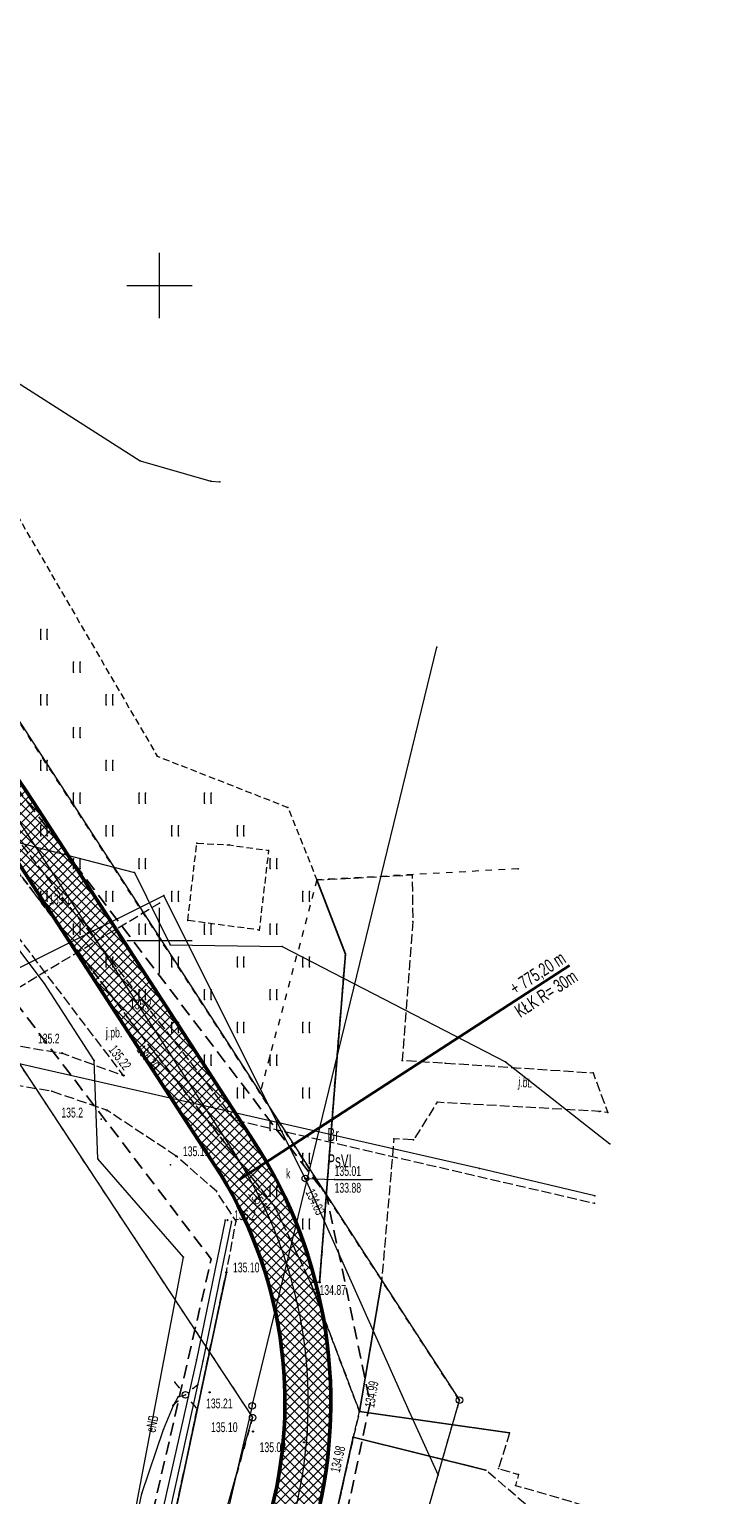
# Model space of a CAD drawing. Extents: x 6456700 to 6518119, y 5963420 to 5980059.
# Tile 111 of 256: x 6512159 to 6512212, y 5964557 to 5964669. Entities that reach past the tile are written whole.
import ezdxf
from ezdxf.enums import TextEntityAlignment as Align

# ---------------------------------------------------------------- set-up
doc = ezdxf.new("R2010")
doc.units = 0
doc.header["$MEASUREMENT"] = 0
for name, pattern in [('L_0_03', [1, 0.5, -0.5]), ('L_0_04', [1.5, 1, -0.5]), ('L_0_52', [1, 0.75, -0.25]), ('L_0_5A', [0.75, 0.5, -0.25])]:
    doc.linetypes.add(name, pattern=pattern)
doc.layers.get('0').update_dxf_attribs({"color": 2, "linetype": 'CONTINUOUS', "lineweight": 5})
for name, color, linetype, lineweight in [('18mm Kreska ciągła', 7, 'CONTINUOUS', 18), ('202_punkt_graniczny', 7, 'CONTINUOUS', 18), ('209_oznaczenie_konturu_klasyfikacyjnego', 96, 'CONTINUOUS', 18), ('210_oznaczenie_konturu_uzytku_gruntowego', 96, 'CONTINUOUS', 18), ('218_kontur_uzytku_gruntowego', 96, 'L_0_03', 18), ('219_dzialka_ewidencyjna', 7, 'CONTINUOUS', 18), ('35mm Ciągła', 7, 'CONTINUOUS', 35), ('50mm Kreska ciągła', 7, 'CONTINUOUS', 50), ('9mm Kreska ciągła', 252, 'CONTINUOUS', 9), ('jezdnia', 7, 'CONTINUOUS', 18), ('jezdnia_Atr17', 7, 'CONTINUOUS', 18), ('kraweznik', 7, 'CONTINUOUS', 18), ('latarnia', 7, 'CONTINUOUS', 18), ('ogrodzenie_trwale', 7, 'CONTINUOUS', 18), ('pikieta_naturalna', 7, 'CONTINUOUS', 18), ('pikieta_naturalna_Atr2', 7, 'CONTINUOUS', 18), ('pikieta_sztuczna', 7, 'CONTINUOUS', 18), ('pikieta_sztuczna_Atr2', 7, 'CONTINUOUS', 18), ('przewod_elektroenergetyczny_podziemny', 7, 'CONTINUOUS', 18), ('przewod_elektroenergetyczny_podziemny_Atr1', 7, 'CONTINUOUS', 18), ('przewod_elektroenergetyczny_sredniego_napiecia', 7, 'CONTINUOUS', 18), ('przewod_kanalizacyjny', 7, 'CONTINUOUS', 18), ('przewod_kanalizacyjny___ob__projektowany', 7, 'CONTINUOUS', 18), ('przewod_wodociagowy', 7, 'CONTINUOUS', 18), ('przewod_wodociagowy___ob__projektowany', 7, 'CONTINUOUS', 18), ('rzedna', 7, 'CONTINUOUS', 18), ('rzedna_Atr2', 7, 'CONTINUOUS', 18), ('rzedna_Atr3', 7, 'CONTINUOUS', 18), ('sciana_oporowa__linia_', 7, 'CONTINUOUS', 18), ('siatka_krzyrzy', 7, 'CONTINUOUS', 18), ('slup_przewodow_napowietrznych', 7, 'CONTINUOUS', 18), ('studnia_kanalizacyjna', 7, 'CONTINUOUS', 18), ('studnia_kanalizacyjna_Atr17', 7, 'CONTINUOUS', 18), ('trawnik', 7, 'CONTINUOUS', 18), ('Zakres', 7, 'CONTINUOUS', 18)]:
    doc.layers.add(name, color=color, linetype=linetype, lineweight=lineweight)
doc.styles.get("Standard").update_dxf_attribs({"font": 'txt', "width": 0.75})
doc.styles.add('Znaczniki', font='GOTHIC.TTF', dxfattribs={"width": 0.7})

# ---------------------------------------------------------------- blocks, each defined once
blk = doc.blocks.new('mdcp_nowa')
at = {"layer": 'pikieta_naturalna', "linetype": 'Continuous', "lineweight": 18, "true_color": 0x000000}
for points in [[(6494891.08, 5981052.74, 1), (6494891.08, 5981052.83, 1)], [(6494897.24, 5981044.71, 1), (6494897.24, 5981044.79, 1)], [(6494892.57, 5981041.37, 1), (6494892.57, 5981041.46, 1)], [(6494895.98, 5981037, 1), (6494895.98, 5981037.09, 1)], [(6494905.19, 5981028.62, 1), (6494905.19, 5981028.71, 1)]]:
    blk.add_hatch(color=18, dxfattribs=at).paths.add_polyline_path(points)
at = {"layer": 'pikieta_sztuczna', "linetype": 'Continuous', "lineweight": 18, "true_color": 0x000000}
for points in [[(6494898.92, 5981042.3, 1), (6494898.92, 5981042.39, 1)], [(6494897.26, 5981039.66, 1), (6494897.26, 5981039.75, 1)], [(6494901.28, 5981033.5, 1), (6494901.28, 5981033.59, 1)], [(6494908.85, 5981029.54, 1), (6494908.85, 5981029.63, 1)], [(6494905.1, 5981024.63, 1), (6494905.1, 5981024.72, 1)], [(6494912.21, 5981023.88, 1), (6494912.21, 5981023.96, 1)], [(6494903.82, 5981015.47, 1), (6494903.82, 5981015.56, 1)], [(6494915.25, 5981014.03, 1), (6494915.25, 5981014.12, 1)], [(6494907.13, 5981012.5, 1), (6494907.13, 5981012.58, 1)], [(6494914.78, 5981012.04, 1), (6494914.78, 5981012.13, 1)], [(6494911.02, 5981011.67, 1), (6494911.02, 5981011.75, 1)]]:
    blk.add_hatch(color=18, dxfattribs=at).paths.add_polyline_path(points)
at = {"layer": 'rzedna', "linetype": 'Continuous', "lineweight": 18, "true_color": 0x000000}
for points in [[(6494911.12, 5981031.8, 1), (6494911.12, 5981031.89, 1)], [(6494912.07, 5981029.62, 1), (6494912.07, 5981029.71, 1)]]:
    blk.add_hatch(color=18, dxfattribs=at).paths.add_polyline_path(points)
for p in [(6494921.14, 5981072.39), (6494927.35, 5981055.48), (6494933.07, 5981039.91), (6494934.19, 5981036.87)]:
    blk.add_point(p)
at = {"layer": '202_punkt_graniczny', "color": 7, "linetype": 'Continuous', "lineweight": 18}
for centre in [(6494922.88, 5981014.92), (6494907.1, 5981013.59)]:
    blk.add_circle(centre, 0.25, dxfattribs=at)
at = {"layer": '202_punkt_graniczny'}
for p in [(6494922.88, 5981014.92), (6494907.1, 5981013.59)]:
    blk.add_point(p, dxfattribs=at)
at = {"layer": '218_kontur_uzytku_gruntowego', "lineweight": 18, "flags": 128}
for points in [[(6494907.66, 5981038.39), (6494884.63, 5981073.89)], [(6494879.16, 5981056.02), (6494907.1, 5981013.59)], [(6494912.01, 5981054.64), (6494907.66, 5981038.39)], [(6494927.35, 5981055.48), (6494912.01, 5981054.64)], [(6494922.88, 5981014.92), (6494907.66, 5981038.39)], [(6494904.26, 5980949.94), (6494922.88, 5981014.92)], [(6494907.1, 5981013.59), (6494894.76, 5980969.89)]]:
    blk.add_lwpolyline(points, dxfattribs=at)
at = {"layer": '218_kontur_uzytku_gruntowego'}
for p in [(6494912.01, 5981054.64), (6494912.01, 5981054.64), (6494907.66, 5981038.39), (6494907.66, 5981038.39), (6494907.66, 5981038.39), (6494907.66, 5981038.39), (6494922.88, 5981014.92), (6494922.88, 5981014.92), (6494922.88, 5981014.92), (6494922.88, 5981014.92), (6494907.1, 5981013.59), (6494907.1, 5981013.59), (6494907.1, 5981013.59), (6494907.1, 5981013.59)]:
    blk.add_point(p, dxfattribs=at)
at = {"layer": '219_dzialka_ewidencyjna', "color": 3, "linetype": 'Continuous', "lineweight": 18, "flags": 128}
for points in [[(6494884.63, 5981073.89), (6494922.88, 5981014.92)], [(6494879.16, 5981056.02), (6494907.1, 5981013.59)], [(6494904.26, 5980949.94), (6494922.88, 5981014.92)], [(6494894.76, 5980969.89), (6494907.1, 5981013.59)]]:
    blk.add_lwpolyline(points, dxfattribs=at)
at = {"layer": '219_dzialka_ewidencyjna', "color": 3}
for p in [(6494922.88, 5981014.92), (6494922.88, 5981014.92), (6494907.1, 5981013.59), (6494907.1, 5981013.59)]:
    blk.add_point(p, dxfattribs=at)
at = {"layer": 'jezdnia', "color": 7, "linetype": 'L_0_52', "lineweight": 18, "flags": 128}
for points in [[(6494901.28, 5981033.55), (6494895.98, 5981037.05), (6494891.79, 5981038.5), (6494887.13, 5981039.27), (6494882.27, 5981039.11), (6494875.49, 5981037.4), (6494866.94, 5981034.2), (6494865.13, 5981033.98), (6494863.73, 5981033.8), (6494859.98, 5981033.33), (6494859.47, 5981035.75), (6494866.03, 5981036.51), (6494874.51, 5981040.25), (6494881.85, 5981042.1), (6494887.33, 5981042.28), (6494892.57, 5981041.41), (6494897.26, 5981039.7), (6494882.58, 5981059.01), (6494884.95, 5981060.87), (6494891.08, 5981052.78), (6494898.92, 5981042.35), (6494908.85, 5981029.59), (6494911.52, 5981023.9), (6494915.25, 5981014.07), (6494914.78, 5981012.09), (6494906.97, 5980976.83), (6494902.68, 5980957.34), (6494894.73, 5980959.02), (6494897.08, 5980960.46), (6494898.72, 5980967.42), (6494893.04, 5980969.39), (6494900.7, 5981004.04), (6494905.1, 5981024.68), (6494905.84, 5981028.59), (6494904.34, 5981030.87)], [(6494912.21, 5981023.92), (6494913.31, 5981038.29), (6494914.18, 5981048.97), (6494912, 5981054.63), (6494912.96, 5981054.68), (6494919.27, 5981055.02), (6494919.32, 5981051.45), (6494918.51, 5981040.86), (6494921.79, 5981040.66), (6494933.07, 5981039.91), (6494934.19, 5981036.87), (6494933.54, 5981036.97), (6494921.17, 5981037.66), (6494919.38, 5981034.79), (6494917.88, 5981034.88), (6494916.93, 5981023.94), (6494915.25, 5981014.07), (6494911.52, 5981023.9)], [(6494910.43, 5980986.04), (6494911.08, 5980985.84), (6494923.86, 5980997.3), (6494928.59, 5981006.39), (6494924.9, 5981009.58), (6494914.78, 5981012.09), (6494915.25, 5981014.07), (6494926.7, 5981012.44), (6494925.86, 5981009.71), (6494927.38, 5981009.24), (6494927.14, 5981008.42), (6494930.47, 5981007.46), (6494934.47, 5981006.27), (6494937.34, 5981005.4), (6494936.18, 5980993.53), (6494928.9, 5980995.86), (6494906.97, 5980976.83)]]:
    blk.add_lwpolyline(points, close=True, dxfattribs=at)
at = {"layer": 'jezdnia'}
for p in [(6494912, 5981054.63), (6494912.96, 5981054.68), (6494919.27, 5981055.02), (6494891.08, 5981052.78), (6494919.32, 5981051.45), (6494914.18, 5981048.97), (6494898.92, 5981042.35), (6494892.57, 5981041.41), (6494918.51, 5981040.86), (6494921.79, 5981040.66), (6494897.26, 5981039.7), (6494891.79, 5981038.5), (6494913.31, 5981038.29), (6494895.98, 5981037.05), (6494921.17, 5981037.66), (6494933.54, 5981036.97), (6494917.88, 5981034.88), (6494919.38, 5981034.79), (6494901.28, 5981033.55), (6494904.34, 5981030.87), (6494908.85, 5981029.59), (6494905.84, 5981028.59), (6494905.1, 5981024.68), (6494911.52, 5981023.9), (6494911.52, 5981023.9), (6494912.21, 5981023.92), (6494916.93, 5981023.94), (6494915.25, 5981014.07), (6494915.25, 5981014.07), (6494915.25, 5981014.07), (6494914.78, 5981012.09), (6494914.78, 5981012.09), (6494926.7, 5981012.44), (6494924.9, 5981009.58), (6494925.86, 5981009.71), (6494927.38, 5981009.24), (6494927.14, 5981008.42)]:
    blk.add_point(p, dxfattribs=at)
at = {"layer": 'kraweznik', "color": 7, "linetype": 'Continuous', "lineweight": 25, "flags": 128}
for points in [[(6494912, 5981054.63), (6494914.18, 5981048.97), (6494913.31, 5981038.29), (6494912.21, 5981023.92), (6494911.52, 5981023.9)], [(6494897.08, 5980960.46), (6494898.72, 5980967.42), (6494893.04, 5980969.39), (6494900.7, 5981004.04), (6494905.1, 5981024.68)], [(6494926.7, 5981012.44), (6494915.25, 5981014.07), (6494916.93, 5981023.94)], [(6494902.53, 5980950.23), (6494902.68, 5980957.34), (6494906.97, 5980976.83), (6494914.78, 5981012.09), (6494924.9, 5981009.58)]]:
    blk.add_lwpolyline(points, dxfattribs=at)
at = {"layer": 'kraweznik'}
for p in [(6494912, 5981054.63), (6494914.18, 5981048.97), (6494913.31, 5981038.29), (6494905.1, 5981024.68), (6494911.52, 5981023.9), (6494912.21, 5981023.92), (6494916.93, 5981023.94), (6494915.25, 5981014.07), (6494914.78, 5981012.09), (6494926.7, 5981012.44), (6494924.9, 5981009.58)]:
    blk.add_point(p, dxfattribs=at)
at = {"layer": 'latarnia', "color": 7, "linetype": 'Continuous', "lineweight": 13, "flags": 128}
for points in [[(6494901.49, 5981015.9), (6494901.17, 5981016.29)], [(6494902.54, 5981015.81), (6494902.93, 5981016.13)], [(6494901.4, 5981014.85), (6494901.01, 5981014.53)], [(6494902.45, 5981014.76), (6494902.77, 5981014.37)]]:
    blk.add_lwpolyline(points, dxfattribs=at)
at = {"layer": 'latarnia', "color": 7, "linetype": 'Continuous', "lineweight": 13}
blk.add_circle((6494901.97, 5981015.33), 0.25, dxfattribs=at)
at = {"layer": 'latarnia'}
for p in [(6494901.17, 5981016.29), (6494901.49, 5981015.9), (6494902.54, 5981015.81), (6494902.93, 5981016.13), (6494901.01, 5981014.53), (6494901.4, 5981014.85), (6494901.97, 5981015.33), (6494902.45, 5981014.76), (6494902.77, 5981014.37)]:
    blk.add_point(p, dxfattribs=at)
at = {"layer": 'ogrodzenie_trwale'}
for p in [(6494895.54, 5981036.38), (6494900.84, 5981032.88), (6494905.19, 5981028.67)]:
    blk.add_point(p, dxfattribs=at)
at = {"layer": 'pikieta_naturalna', "color": 7, "linetype": 'Continuous', "lineweight": 18}
for centre in [(6494891.08, 5981052.78), (6494897.24, 5981044.75), (6494892.57, 5981041.41), (6494895.98, 5981037.05), (6494905.19, 5981028.67)]:
    blk.add_circle(centre, 0.045, dxfattribs=at)
at = {"layer": 'pikieta_naturalna'}
for p in [(6494891.08, 5981052.78), (6494897.24, 5981044.75), (6494892.57, 5981041.41), (6494895.98, 5981037.05), (6494905.19, 5981028.67)]:
    blk.add_point(p, dxfattribs=at)
at = {"layer": 'pikieta_sztuczna', "color": 7, "linetype": 'Continuous', "lineweight": 18}
for centre in [(6494898.92, 5981042.35), (6494897.26, 5981039.7), (6494901.28, 5981033.55), (6494908.85, 5981029.59), (6494905.1, 5981024.68), (6494912.21, 5981023.92), (6494903.82, 5981015.52), (6494915.25, 5981014.07), (6494907.13, 5981012.54), (6494914.78, 5981012.09), (6494911.02, 5981011.71)]:
    blk.add_circle(centre, 0.045, dxfattribs=at)
at = {"layer": 'pikieta_sztuczna'}
for p in [(6494898.92, 5981042.35), (6494897.26, 5981039.7), (6494901.28, 5981033.55), (6494908.85, 5981029.59), (6494905.1, 5981024.68), (6494912.21, 5981023.92), (6494903.82, 5981015.52), (6494915.25, 5981014.07), (6494907.13, 5981012.54), (6494914.78, 5981012.09), (6494911.02, 5981011.71)]:
    blk.add_point(p, dxfattribs=at)
at = {"layer": 'przewod_elektroenergetyczny_podziemny', "color": 1, "linetype": 'Continuous', "lineweight": 18, "flags": 128}
for points in [[(6494811.95, 5981118.62), (6494825.09, 5981110.58), (6494834.24, 5981105.74), (6494835.51, 5981105.99), (6494836.62, 5981107.4), (6494847.04, 5981103.36), (6494856.09, 5981095.08), (6494860.84, 5981097.38), (6494874.59, 5981097.41), (6494881.52, 5981096.9), (6494884.5, 5981095.58), (6494898.51, 5981086.63), (6494903.91, 5981085.06), (6494904.59, 5981085.03)], [(6494891.23, 5981046.73), (6494871.11, 5981073.38)], [(6494879.38, 5981060.03), (6494898.09, 5981055.2), (6494900.81, 5981049.67), (6494909.36, 5981049.54), (6494926.4, 5981040.74), (6494934.34, 5981034.5)], [(6494892.56, 5980976.89), (6494901.84, 5981025.85), (6494895.3, 5981033.34), (6494895.01, 5981040.85), (6494891.23, 5981046.73)], [(6494891.38, 5980970.44), (6494892.73, 5980973.81), (6494893.39, 5980977.37), (6494894.17, 5980981.06), (6494894.29, 5980983.73), (6494895.24, 5980987.47), (6494896.29, 5980993.06), (6494897.87, 5980998.2), (6494897.71, 5981002.15), (6494898.05, 5981004.89), (6494898.65, 5981007.79), (6494900.31, 5981012.68), (6494901.06, 5981014.51), (6494901.41, 5981015.18), (6494901.97, 5981015.33)]]:
    blk.add_lwpolyline(points, dxfattribs=at)
at = {"layer": 'przewod_elektroenergetyczny_podziemny'}
for p in [(6494898.51, 5981086.63), (6494903.91, 5981085.06), (6494904.59, 5981085.03), (6494898.09, 5981055.2), (6494900.81, 5981049.67), (6494909.36, 5981049.54), (6494891.23, 5981046.73), (6494891.23, 5981046.73), (6494895.01, 5981040.85), (6494926.4, 5981040.74), (6494934.34, 5981034.5), (6494895.3, 5981033.34), (6494901.84, 5981025.85), (6494901.06, 5981014.51), (6494901.41, 5981015.18), (6494901.97, 5981015.33), (6494900.31, 5981012.68), (6494898.65, 5981007.79)]:
    blk.add_point(p, dxfattribs=at)
at = {"layer": 'przewod_elektroenergetyczny_sredniego_napiecia', "color": 1, "linetype": 'Continuous', "lineweight": 18, "flags": 128}
for points in [[(6494907.06, 5981014.49), (6494921.14, 5981072.39)], [(6494907.06, 5981014.49), (6494890.22, 5980941.65)]]:
    blk.add_lwpolyline(points, dxfattribs=at)
at = {"layer": 'przewod_elektroenergetyczny_sredniego_napiecia', "color": 1}
blk.add_point((6494907.06, 5981014.49), dxfattribs=at)
blk.add_point((6494907.06, 5981014.49), dxfattribs=at)
at = {"layer": 'przewod_elektroenergetyczny_sredniego_napiecia'}
blk.add_point((6494907.06, 5981014.49), dxfattribs=at)
blk.add_point((6494907.06, 5981014.49), dxfattribs=at)
at = {"layer": 'przewod_kanalizacyjny', "color": 34, "linetype": 'Continuous', "lineweight": 18, "flags": 128}
for points in [[(6494865.47, 5981036.03), (6494865.96, 5981036.28), (6494900.33, 5981053.44)], [(6494911.12, 5981031.85), (6494900.33, 5981053.44)], [(6494911.12, 5981031.85), (6494912.07, 5981029.67), (6494919.04, 5981014.06), (6494921.25, 5981009.21)]]:
    blk.add_lwpolyline(points, dxfattribs=at)
at = {"layer": 'przewod_kanalizacyjny'}
for p in [(6494900.33, 5981053.44), (6494900.33, 5981053.44), (6494911.12, 5981031.85), (6494911.12, 5981031.85), (6494912.07, 5981029.67), (6494919.04, 5981014.06), (6494921.25, 5981009.21)]:
    blk.add_point(p, dxfattribs=at)
at = {"layer": 'przewod_kanalizacyjny___ob__projektowany', "color": 34, "linetype": 'L_0_52', "lineweight": 18, "flags": 128}
blk.add_lwpolyline([(6494884.84, 5981043.78), (6494900, 5981052.87)], dxfattribs=at)
at = {"layer": 'przewod_kanalizacyjny___ob__projektowany'}
blk.add_point((6494900, 5981052.87), dxfattribs=at)
at = {"layer": 'przewod_wodociagowy', "color": 5, "linetype": 'Continuous', "lineweight": 18, "flags": 128}
blk.add_lwpolyline([(6494933.2, 5981030.51), (6494924.4, 5981032.61), (6494865.35, 5981046.04)], dxfattribs=at)
at = {"layer": 'przewod_wodociagowy'}
for p in [(6494924.4, 5981032.61), (6494933.2, 5981030.51)]:
    blk.add_point(p, dxfattribs=at)
at = {"layer": 'przewod_wodociagowy___ob__projektowany', "color": 5, "linetype": 'L_0_52', "lineweight": 18, "flags": 128}
for points in [[(6494887.65, 5981059.66), (6494905.76, 5981036.31)], [(6494905.76, 5981036.31), (6494933.17, 5981029.96)]]:
    blk.add_lwpolyline(points, dxfattribs=at)
at = {"layer": 'przewod_wodociagowy___ob__projektowany'}
for p in [(6494905.76, 5981036.31), (6494905.76, 5981036.31), (6494933.17, 5981029.96)]:
    blk.add_point(p, dxfattribs=at)
at = {"layer": 'rzedna', "color": 7, "linetype": 'Continuous', "lineweight": 18}
for centre in [(6494911.12, 5981031.85), (6494912.07, 5981029.67)]:
    blk.add_circle(centre, 0.045, dxfattribs=at)
at = {"layer": 'rzedna'}
for p in [(6494911.12, 5981031.85), (6494911.12, 5981031.85), (6494912.07, 5981029.67)]:
    blk.add_point(p, dxfattribs=at)
at = {"layer": 'rzedna_Atr2', "color": 7, "linetype": 'Continuous', "lineweight": 18, "flags": 128}
blk.add_lwpolyline([(6494911.12, 5981031.85), (6494913.35, 5981031.78), (6494916.2, 5981031.78)], dxfattribs=at)
at = {"layer": 'rzedna_Atr2'}
for p in [(6494911.12, 5981031.85), (6494911.12, 5981031.85), (6494913.35, 5981031.78), (6494913.35, 5981031.78), (6494916.2, 5981031.78), (6494916.2, 5981031.78)]:
    blk.add_point(p, dxfattribs=at)
at = {"layer": 'sciana_oporowa__linia_', "color": 7, "linetype": 'Continuous', "lineweight": 18, "flags": 128}
for points in [[(6494905.49, 5981028.57), (6494903.29, 5981017.9), (6494892.41, 5980968.58), (6494891.18, 5980968.89)], [(6494905.01, 5981028.67), (6494902.81, 5981018), (6494891.87, 5980969.38), (6494891.26, 5980969.39)]]:
    blk.add_lwpolyline(points, dxfattribs=at)
at = {"layer": 'sciana_oporowa__linia_'}
for p in [(6494905.01, 5981028.67), (6494905.49, 5981028.57), (6494902.81, 5981018), (6494903.29, 5981017.9)]:
    blk.add_point(p, dxfattribs=at)
at = {"layer": 'siatka_krzyrzy', "linetype": 'Continuous', "lineweight": 18, "flags": 128}
for points in [[(6494900, 5981097.5), (6494900, 5981102.5)], [(6494897.5, 5981100), (6494902.5, 5981100)], [(6494900, 5981047.5), (6494900, 5981052.5)], [(6494897.5, 5981050), (6494902.5, 5981050)]]:
    blk.add_lwpolyline(points, dxfattribs=at)
at = {"layer": 'slup_przewodow_napowietrznych', "color": 7, "linetype": 'Continuous', "lineweight": 13}
blk.add_circle((6494907.06, 5981014.49), 0.25, dxfattribs=at)
at = {"layer": 'slup_przewodow_napowietrznych'}
blk.add_point((6494907.06, 5981014.49), dxfattribs=at)
at = {"layer": 'studnia_kanalizacyjna', "color": 34, "linetype": 'Continuous', "lineweight": 13}
blk.add_circle((6494911.12, 5981031.85), 0.25, dxfattribs=at)
at = {"layer": 'studnia_kanalizacyjna'}
blk.add_point((6494911.12, 5981031.85), dxfattribs=at)
at = {"layer": 'trawnik', "color": 7, "linetype": 'L_0_5A', "lineweight": 18, "flags": 128}
for points in [[(6494885.37, 5981088.97), (6494899.82, 5981064.08), (6494909.79, 5981060.17), (6494912, 5981054.63), (6494914.18, 5981048.97), (6494913.31, 5981038.29), (6494912.21, 5981023.92), (6494911.52, 5981023.9), (6494908.85, 5981029.59), (6494898.92, 5981042.35), (6494891.08, 5981052.78), (6494884.95, 5981060.87), (6494875.24, 5981075.18), (6494866.84, 5981081.96)], [(6494902.16, 5981051.54), (6494902.84, 5981057.45), (6494905.3, 5981057.3), (6494908.32, 5981056.89), (6494907.88, 5981053.2), (6494907.6, 5981050.81)]]:
    blk.add_lwpolyline(points, close=True, dxfattribs=at)
at = {"layer": 'trawnik', "color": 7, "linetype": 'Continuous', "lineweight": 13, "flags": 128}
for points in [[(6494890.94, 5981073), (6494890.94, 5981073.75)], [(6494891.44, 5981073), (6494891.44, 5981073.75)], [(6494893.44, 5981070.5), (6494893.44, 5981071.25)], [(6494893.94, 5981070.5), (6494893.94, 5981071.25)], [(6494890.94, 5981068), (6494890.94, 5981068.75)], [(6494891.44, 5981068), (6494891.44, 5981068.75)], [(6494895.94, 5981068), (6494895.94, 5981068.75)], [(6494896.44, 5981068), (6494896.44, 5981068.75)], [(6494893.44, 5981065.5), (6494893.44, 5981066.25)], [(6494893.94, 5981065.5), (6494893.94, 5981066.25)], [(6494890.94, 5981063), (6494890.94, 5981063.75)], [(6494891.44, 5981063), (6494891.44, 5981063.75)], [(6494895.94, 5981063), (6494895.94, 5981063.75)], [(6494896.44, 5981063), (6494896.44, 5981063.75)], [(6494893.44, 5981060.5), (6494893.44, 5981061.25)], [(6494893.94, 5981060.5), (6494893.94, 5981061.25)], [(6494898.44, 5981060.5), (6494898.44, 5981061.25)], [(6494898.94, 5981060.5), (6494898.94, 5981061.25)], [(6494903.44, 5981060.5), (6494903.44, 5981061.25)], [(6494903.94, 5981060.5), (6494903.94, 5981061.25)], [(6494890.94, 5981058), (6494890.94, 5981058.75)], [(6494891.44, 5981058), (6494891.44, 5981058.75)], [(6494895.94, 5981058), (6494895.94, 5981058.75)], [(6494896.44, 5981058), (6494896.44, 5981058.75)], [(6494900.94, 5981058), (6494900.94, 5981058.75)], [(6494901.44, 5981058), (6494901.44, 5981058.75)], [(6494905.94, 5981058), (6494905.94, 5981058.75)], [(6494906.44, 5981058), (6494906.44, 5981058.75)], [(6494893.44, 5981055.5), (6494893.44, 5981056.25)], [(6494893.94, 5981055.5), (6494893.94, 5981056.25)], [(6494898.44, 5981055.5), (6494898.44, 5981056.25)], [(6494898.94, 5981055.5), (6494898.94, 5981056.25)], [(6494908.44, 5981055.5), (6494908.44, 5981056.25)], [(6494908.94, 5981055.5), (6494908.94, 5981056.25)], [(6494890.94, 5981053), (6494890.94, 5981053.75)], [(6494891.44, 5981053), (6494891.44, 5981053.75)], [(6494895.94, 5981053), (6494895.94, 5981053.75)], [(6494896.44, 5981053), (6494896.44, 5981053.75)], [(6494900.94, 5981053), (6494900.94, 5981053.75)], [(6494901.44, 5981053), (6494901.44, 5981053.75)], [(6494910.94, 5981053), (6494910.94, 5981053.75)], [(6494911.44, 5981053), (6494911.44, 5981053.75)], [(6494893.44, 5981050.5), (6494893.44, 5981051.25)], [(6494893.94, 5981050.5), (6494893.94, 5981051.25)], [(6494898.44, 5981050.5), (6494898.44, 5981051.25)], [(6494898.94, 5981050.5), (6494898.94, 5981051.25)], [(6494903.44, 5981050.5), (6494903.44, 5981051.25)], [(6494903.94, 5981050.5), (6494903.94, 5981051.25)], [(6494908.44, 5981050.5), (6494908.44, 5981051.25)], [(6494908.94, 5981050.5), (6494908.94, 5981051.25)], [(6494895.94, 5981048), (6494895.94, 5981048.75)], [(6494896.44, 5981048), (6494896.44, 5981048.75)], [(6494900.94, 5981048), (6494900.94, 5981048.75)], [(6494901.44, 5981048), (6494901.44, 5981048.75)], [(6494905.94, 5981048), (6494905.94, 5981048.75)], [(6494906.44, 5981048), (6494906.44, 5981048.75)], [(6494910.94, 5981048), (6494910.94, 5981048.75)], [(6494911.44, 5981048), (6494911.44, 5981048.75)], [(6494898.44, 5981045.5), (6494898.44, 5981046.25)], [(6494898.94, 5981045.5), (6494898.94, 5981046.25)], [(6494903.44, 5981045.5), (6494903.44, 5981046.25)], [(6494903.94, 5981045.5), (6494903.94, 5981046.25)], [(6494908.44, 5981045.5), (6494908.44, 5981046.25)], [(6494908.94, 5981045.5), (6494908.94, 5981046.25)], [(6494900.94, 5981043), (6494900.94, 5981043.75)], [(6494901.44, 5981043), (6494901.44, 5981043.75)], [(6494905.94, 5981043), (6494905.94, 5981043.75)], [(6494906.44, 5981043), (6494906.44, 5981043.75)], [(6494910.94, 5981043), (6494910.94, 5981043.75)], [(6494911.44, 5981043), (6494911.44, 5981043.75)], [(6494903.44, 5981040.5), (6494903.44, 5981041.25)], [(6494903.94, 5981040.5), (6494903.94, 5981041.25)], [(6494908.44, 5981040.5), (6494908.44, 5981041.25)], [(6494908.94, 5981040.5), (6494908.94, 5981041.25)], [(6494905.94, 5981038), (6494905.94, 5981038.75)], [(6494906.44, 5981038), (6494906.44, 5981038.75)], [(6494910.94, 5981038), (6494910.94, 5981038.75)], [(6494911.44, 5981038), (6494911.44, 5981038.75)], [(6494908.44, 5981035.5), (6494908.44, 5981036.25)], [(6494908.94, 5981035.5), (6494908.94, 5981036.25)], [(6494910.94, 5981033), (6494910.94, 5981033.75)], [(6494911.44, 5981033), (6494911.44, 5981033.75)], [(6494908.44, 5981030.5), (6494908.44, 5981031.25)], [(6494908.94, 5981030.5), (6494908.94, 5981031.25)], [(6494910.94, 5981028), (6494910.94, 5981028.75)], [(6494911.44, 5981028), (6494911.44, 5981028.75)]]:
    blk.add_lwpolyline(points, dxfattribs=at)
at = {"layer": 'trawnik'}
for p in [(6494890.94, 5981073.75), (6494891.44, 5981073.75), (6494890.94, 5981073), (6494891.44, 5981073), (6494893.44, 5981071.25), (6494893.44, 5981070.5), (6494893.94, 5981071.25), (6494893.94, 5981070.5), (6494890.94, 5981068.75), (6494890.94, 5981068), (6494891.44, 5981068.75), (6494891.44, 5981068), (6494895.94, 5981068.75), (6494895.94, 5981068), (6494896.44, 5981068.75), (6494896.44, 5981068), (6494893.44, 5981066.25), (6494893.94, 5981066.25), (6494893.44, 5981065.5), (6494893.94, 5981065.5), (6494890.94, 5981063.75), (6494891.44, 5981063.75), (6494895.94, 5981063.75), (6494896.44, 5981063.75), (6494899.82, 5981064.08), (6494890.94, 5981063), (6494891.44, 5981063), (6494895.94, 5981063), (6494896.44, 5981063), (6494893.44, 5981061.25), (6494893.94, 5981061.25), (6494898.44, 5981061.25), (6494898.94, 5981061.25), (6494903.44, 5981061.25), (6494903.94, 5981061.25), (6494893.44, 5981060.5), (6494893.94, 5981060.5), (6494898.44, 5981060.5), (6494898.94, 5981060.5), (6494903.44, 5981060.5), (6494903.94, 5981060.5), (6494909.79, 5981060.17), (6494890.94, 5981058.75), (6494890.94, 5981058), (6494891.44, 5981058.75), (6494891.44, 5981058), (6494895.94, 5981058.75), (6494895.94, 5981058), (6494896.44, 5981058.75), (6494896.44, 5981058), (6494900.94, 5981058.75), (6494900.94, 5981058), (6494901.44, 5981058.75), (6494901.44, 5981058), (6494905.94, 5981058.75), (6494905.94, 5981058), (6494906.44, 5981058.75), (6494906.44, 5981058), (6494902.84, 5981057.45), (6494905.3, 5981057.3), (6494908.32, 5981056.89), (6494893.44, 5981056.25), (6494893.94, 5981056.25), (6494898.44, 5981056.25), (6494898.94, 5981056.25), (6494908.44, 5981056.25), (6494908.94, 5981056.25), (6494893.44, 5981055.5), (6494893.94, 5981055.5), (6494898.44, 5981055.5), (6494898.94, 5981055.5), (6494908.44, 5981055.5), (6494908.94, 5981055.5), (6494912, 5981054.63), (6494890.94, 5981053.75), (6494891.44, 5981053.75), (6494895.94, 5981053.75), (6494896.44, 5981053.75), (6494900.94, 5981053.75), (6494901.44, 5981053.75), (6494910.94, 5981053.75), (6494911.44, 5981053.75), (6494890.94, 5981053), (6494891.08, 5981052.78), (6494891.44, 5981053), (6494895.94, 5981053), (6494896.44, 5981053), (6494900.94, 5981053), (6494901.44, 5981053), (6494907.88, 5981053.2), (6494910.94, 5981053), (6494911.44, 5981053), (6494893.44, 5981051.25), (6494893.94, 5981051.25), (6494898.44, 5981051.25), (6494898.94, 5981051.25), (6494902.16, 5981051.54), (6494903.44, 5981051.25), (6494903.94, 5981051.25), (6494908.44, 5981051.25), (6494908.94, 5981051.25), (6494893.44, 5981050.5), (6494893.94, 5981050.5), (6494898.44, 5981050.5), (6494898.94, 5981050.5), (6494903.44, 5981050.5), (6494903.94, 5981050.5), (6494907.6, 5981050.81), (6494908.44, 5981050.5), (6494908.94, 5981050.5), (6494914.18, 5981048.97), (6494895.94, 5981048.75), (6494895.94, 5981048), (6494896.44, 5981048.75), (6494896.44, 5981048), (6494900.94, 5981048.75), (6494900.94, 5981048), (6494901.44, 5981048.75), (6494901.44, 5981048), (6494905.94, 5981048.75), (6494905.94, 5981048), (6494906.44, 5981048.75), (6494906.44, 5981048), (6494910.94, 5981048.75), (6494910.94, 5981048), (6494911.44, 5981048.75), (6494911.44, 5981048), (6494898.44, 5981046.25), (6494898.94, 5981046.25), (6494903.44, 5981046.25), (6494903.94, 5981046.25), (6494908.44, 5981046.25), (6494908.94, 5981046.25), (6494898.44, 5981045.5), (6494898.94, 5981045.5), (6494903.44, 5981045.5), (6494903.94, 5981045.5), (6494908.44, 5981045.5), (6494908.94, 5981045.5), (6494900.94, 5981043.75), (6494901.44, 5981043.75), (6494905.94, 5981043.75), (6494906.44, 5981043.75), (6494910.94, 5981043.75), (6494911.44, 5981043.75), (6494898.92, 5981042.35), (6494900.94, 5981043), (6494901.44, 5981043), (6494905.94, 5981043), (6494906.44, 5981043), (6494910.94, 5981043), (6494911.44, 5981043), (6494903.44, 5981041.25), (6494903.94, 5981041.25), (6494908.44, 5981041.25), (6494908.94, 5981041.25), (6494903.44, 5981040.5), (6494903.94, 5981040.5), (6494908.44, 5981040.5), (6494908.94, 5981040.5), (6494905.94, 5981038.75), (6494905.94, 5981038), (6494906.44, 5981038.75), (6494906.44, 5981038), (6494910.94, 5981038.75), (6494910.94, 5981038), (6494911.44, 5981038.75), (6494911.44, 5981038), (6494913.31, 5981038.29), (6494908.44, 5981036.25), (6494908.44, 5981035.5), (6494908.94, 5981036.25), (6494908.94, 5981035.5), (6494910.94, 5981033.75), (6494911.44, 5981033.75), (6494910.94, 5981033), (6494911.44, 5981033), (6494908.44, 5981031.25), (6494908.94, 5981031.25), (6494908.44, 5981030.5), (6494908.94, 5981030.5), (6494908.85, 5981029.59), (6494910.94, 5981028.75), (6494910.94, 5981028), (6494911.44, 5981028.75), (6494911.44, 5981028), (6494911.52, 5981023.9), (6494912.21, 5981023.92)]:
    blk.add_point(p, dxfattribs=at)
at = {"layer": 'Zakres', "linetype": 'L_0_04', "lineweight": 25, "flags": 128}
blk.add_lwpolyline([(6495113.77, 5985050.22), (6495121.12, 5984877.07), (6495125.76, 5984757.87), (6495129.89, 5984649.81), (6495141.08, 5984611.3), (6495145.77, 5984544.53), (6495147.36, 5984487.27), (6495157.22, 5984392.07), (6495162.95, 5984387.45), (6495180.24, 5984384.16), (6495229.5, 5984386.61), (6495251.65, 5984373.41), (6495258.77, 5984357.12), (6495255.44, 5984330.44), (6495250.77, 5984304.39), (6495252.21, 5984282.78), (6495255.46, 5984256.45), (6495254.94, 5984238.25), (6495266.4, 5984211), (6495277.24, 5984182.33), (6495294.2, 5984133.19), (6495300.94, 5984095.37), (6495313.24, 5984037.69), (6495317.44, 5983978.18), (6495300.35, 5983922.18), (6495282.35, 5983883.38), (6495266.21, 5983862.23), (6495242.03, 5983839.67), (6495211.11, 5983816.86), (6495158.26, 5983772.66), (6495130.6, 5983651.16), (6495116.31, 5983543.43), (6495129.51, 5983346.73), (6495134.58, 5983264.71), (6495139.64, 5983186.97), (6495193.25, 5983077.94), (6495199.2, 5983041.97), (6495206.23, 5983026), (6495208.96, 5983004.88), (6495202.27, 5982979.48), (6495202.42, 5982950.13), (6495209.35, 5982897.38), (6495215.97, 5982850.34), (6495228.6, 5982809.97), (6495226.85, 5982778.82), (6495225.04, 5982750.56), (6495220.26, 5982723.37), (6495226.54, 5982679.97), (6495206.06, 5982669.48), (6495192.68, 5982657.71), (6495184.57, 5982648.65), (6495174.78, 5982624.58), (6495164.23, 5982604.61), (6495150.7, 5982588.3), (6495137.69, 5982582.43), (6495118.26, 5982573.75), (6495100.35, 5982558.42), (6495090.36, 5982544.99), (6495075.87, 5982519.06), (6495060.83, 5982499.68), (6495049.41, 5982485.49), (6495035.07, 5982459.7), (6495006.7, 5982406.64), (6494980.89, 5982351.84), (6494944.35, 5982293.29), (6494925.72, 5982250.11), (6494905.2, 5982190.37), (6494898.43, 5982153.5), (6494879.51, 5982063.89), (6494864.14, 5981992.66), (6494816.93, 5981768.61), (6494777.79, 5981577.7), (6494739.84, 5981394.72), (6494718.65, 5981297.89), (6494716.45, 5981237.31), (6494738.62, 5981208.21), (6494776.48, 5981173.06), (6494817.16, 5981137.44), (6494847.63, 5981109.8), (6494877.39, 5981077.08), (6494912.75, 5981030.55), (6494916.06, 5981014.71), (6494903.86, 5980957.01), (6494916.13, 5980953.51), (6494892.32, 5980927.59), (6494850.7, 5980858.8), (6494806.81, 5980779.89), (6494785.1, 5980753.49), (6494715.22, 5980723.29), (6494679.96, 5980686.78), (6494651.35, 5980651.29), (6494549.14, 5980683.24), (6494511.84, 5980659.66), (6494443.61, 5980630.33), (6494428.78, 5980598.6), (6494431.58, 5980579.46), (6494420.56, 5980549.76), (6494416.45, 5980528.2), (6494403.86, 5980507.16), (6494388.89, 5980482.96), (6494365.32, 5980407.99), (6494335.67, 5980315.15), (6494332.29, 5980297.41), (6494335.1, 5980278.18), (6494347.25, 5980254.84), (6494336.79, 5980250.09), (6494300.04, 5980271.34), (6494320.8, 5980301.43), (6494336.81, 5980349.17), (6494344.85, 5980380.92), (6494360.85, 5980437.13), (6494374.18, 5980476.38), (6494386.14, 5980498.84), (6494403.02, 5980528.52), (6494411.33, 5980563.19), (6494420.84, 5980586.25), (6494420.25, 5980601.11), (6494434.95, 5980635.94), (6494446.75, 5980644.99), (6494465.77, 5980647.27), (6494513.02, 5980669.46), (6494507.85, 5980679.68), (6494547.89, 5980705.83), (6494570.06, 5980691.34), (6494636.17, 5980669.05), (6494706.14, 5980756.86), (6494742.78, 5980772.58), (6494798.53, 5980814.27), (6494826.12, 5980867.97), (6494849.57, 5980908.6), (6494845.35, 5980942.01), (6494853.94, 5980970.83), (6494891.08, 5980960.54), (6494890.11, 5980965.73), (6494903.94, 5981025.69), (6494869.98, 5981070.3), (6494770.97, 5981160.58), (6494728.18, 5981200.64), (6494706.13, 5981229.56), (6494707.94, 5981299.75), (6494728.84, 5981398.1), (6494767.06, 5981580.19), (6494806.17, 5981770.55), (6494854.36, 5981994.76), (6494869.73, 5982065.97), (6494888.61, 5982155.44), (6494891.67, 5982173.95), (6494895.82, 5982197.45), (6494916.38, 5982253.72), (6494935.47, 5982297.95), (6494954.97, 5982331.67), (6494972.09, 5982356.64), (6494997.76, 5982411.14), (6495026.29, 5982464.48), (6495041.09, 5982491.09), (6495052.99, 5982505.88), (6495067.51, 5982524.6), (6495081.94, 5982550.43), (6495092.99, 5982565.28), (6495112.86, 5982582.29), (6495133.59, 5982591.55), (6495144.48, 5982596.46), (6495155.87, 5982610.19), (6495165.7, 5982628.8), (6495175.96, 5982654.03), (6495185.62, 5982664.83), (6495200.4, 5982677.82), (6495212.49, 5982688.04), (6495209.64, 5982723.43), (6495215.22, 5982750.57), (6495216.87, 5982779.54), (6495218.31, 5982809.31), (6495206.86, 5982847.92), (6495199.44, 5982894.74), (6495192.11, 5982948.71), (6495190.16, 5982979.24), (6495183.47, 5983075.16), (6495129.79, 5983184.34), (6495124.6, 5983264.07), (6495119.53, 5983346.09), (6495106.27, 5983543.75), (6495120.74, 5983652.9), (6495148.75, 5983779.42), (6495204.15, 5983826.04), (6495273.41, 5983889.36), (6495288.53, 5983927.42), (6495300.83, 5983964.69), (6495303.91, 5983980.14), (6495301.32, 5984039.55), (6495291.1, 5984093.63), (6495284.5, 5984130.67), (6495267.84, 5984178.93), (6495257.12, 5984207.3), (6495244.96, 5984236.19), (6495244.79, 5984255.42), (6495242.25, 5984281.97), (6495240.71, 5984304.95), (6495245.55, 5984331.94), (6495248.51, 5984355.64), (6495243.77, 5984366.47), (6495226.98, 5984376.47), (6495179.54, 5984374.12), (6495158.61, 5984378.09), (6495147.7, 5984386.91), (6495137.38, 5984486.61), (6495135.78, 5984544.04), (6495131.18, 5984609.54), (6495119.95, 5984648.2), (6495115.76, 5984757.49), (6495111.12, 5984876.67), (6495103.73, 5985050.93), (6495109.36, 5985081.73), (6495120.41, 5985085.88)], close=True, dxfattribs=at)
at = {"layer": 'Zakres'}
for p in [(6494912.75, 5981030.55), (6494903.94, 5981025.69), (6494916.06, 5981014.71)]:
    blk.add_point(p, dxfattribs=at)
at = {"layer": '209_oznaczenie_konturu_klasyfikacyjnego', "lineweight": 20, "width": 0.66}
blk.add_text('PsVI', height=1, dxfattribs=at).set_placement((6494912.8, 5981033.7), align=Align.TOP_LEFT)
at = {"layer": '210_oznaczenie_konturu_uzytku_gruntowego', "lineweight": 20, "width": 0.66}
blk.add_text('Br', height=1, dxfattribs=at).set_placement((6494912.8, 5981035.7), align=Align.TOP_LEFT)
at = {"layer": 'jezdnia_Atr17', "color": 7, "lineweight": 15, "width": 0.66}
blk.add_text('j.pb.', height=0.75, dxfattribs=at).set_placement((6494895.91, 5981043.36), align=Align.TOP_LEFT)
blk.add_text('j.bt.', height=0.75, rotation=356.2, dxfattribs=at).set_placement((6494927.4, 5981039.59), align=Align.TOP_LEFT)
at = {"layer": 'pikieta_naturalna_Atr2', "color": 7, "lineweight": 15, "width": 0.66}
for s, p in [('135.1', (6494891.58, 5981053.53)), ('135.2', (6494897.74, 5981045.5)), ('135.2', (6494890.72, 5981042.9)), ('135.2', (6494892.51, 5981037.25)), ('135.2', (6494905.69, 5981029.42))]:
    blk.add_text(s, height=0.75, dxfattribs=at).set_placement(p, align=Align.TOP_LEFT)
at = {"layer": 'pikieta_sztuczna_Atr2', "color": 7, "lineweight": 15, "width": 0.66}
for s, rotation, p in [('135.22', 307.2, (6494896.67, 5981042.11)), ('135.20', 307.9, (6494898.8, 5981042.11)), ('135.11', 307.9, (6494907.31, 5981031.11)), ('134.99', 80.3, (6494915.63, 5981014.44)), ('134.98', 77.5, (6494913.01, 5981009.52))]:
    blk.add_text(s, height=0.75, rotation=rotation, dxfattribs=at).set_placement(p, align=Align.TOP_LEFT)
for s, p in [('135.11', (6494901.78, 5981034.3)), ('135.10', (6494905.6, 5981025.43)), ('134.87', (6494912.2, 5981023.71)), ('135.21', (6494903.55, 5981015.05)), ('135.10', (6494903.93, 5981013.24)), ('135.03', (6494907.63, 5981011.71))]:
    blk.add_text(s, height=0.75, dxfattribs=at).set_placement(p, align=Align.TOP_LEFT)
at = {"layer": 'przewod_elektroenergetyczny_podziemny_Atr1', "color": 1, "lineweight": 15, "width": 0.66}
blk.add_text('eNB', height=0.75, rotation=79.3, dxfattribs=at).set_placement((6494898.94, 5981012.55), align=Align.TOP_LEFT)
at = {"layer": 'rzedna_Atr2', "color": 7, "lineweight": 15, "width": 0.66}
blk.add_text('135.01', height=0.75, dxfattribs=at).set_placement((6494913.35, 5981032.79), align=Align.TOP_LEFT)
blk.add_text('135.01', height=0.75, dxfattribs=at).set_placement((6494913.35, 5981032.79), align=Align.TOP_LEFT)
blk.add_text('134.03', height=0.75, rotation=295.4, dxfattribs=at).set_placement((6494911.79, 5981031.13), align=Align.TOP_LEFT)
at = {"layer": 'rzedna_Atr3', "color": 7, "lineweight": 15, "width": 0.66}
blk.add_text('133.88', height=0.75, dxfattribs=at).set_placement((6494913.35, 5981031.51), align=Align.TOP_LEFT)
blk.add_text('133.88', height=0.75, dxfattribs=at).set_placement((6494913.35, 5981031.51), align=Align.TOP_LEFT)
at = {"layer": 'studnia_kanalizacyjna_Atr17', "color": 34, "lineweight": 15, "width": 0.66}
blk.add_text('k', height=0.75, dxfattribs=at).set_placement((6494909.65, 5981032.6), align=Align.TOP_LEFT)

msp = doc.modelspace()

# ---------------------------------------------------------------- block references
at = {"linetype": 'ByBlock'}
msp.add_blockref('mdcp_nowa', (17268.786, -16450.998), dxfattribs=at)

# ---------------------------------------------------------------- next in the draw order: hatches: boundary and pattern name
at = {"layer": '9mm Kreska ciągła'}
h = msp.add_hatch(dxfattribs=at)
h.set_pattern_fill('ANSI37', color=256, scale=4)
h.set_pattern_definition([(45, (6511391.7311, 5964414.95413), (-0.3535534, 0.3535534), []), (135, (6511391.7311, 5964414.95413), (-0.3535534, -0.3535534), [])])
h.paths.add_polyline_path([(6511984.401, 5964771.057), (6511986.973, 5964773.43), (6512013.817, 5964744.33, 0.0257422), (6512032.026, 5964726.523), (6512141.367, 5964630.089, -0.0682613), (6512159.562, 5964608.994), (6512175.935, 5964583.751, -0.215922), (6512180.47, 5964553.766), (6512164.353, 5964496.691, 0.1789139), (6512164.804, 5964490.987, 0.5450908), (6512169.798, 5964490.285), (6512163.387, 5964482.863, 0.3715912), (6512163.389, 5964486.781, -0.251667), (6512160.985, 5964497.642), (6512177.102, 5964554.717, 0.215922), (6512172.999, 5964581.847), (6512156.625, 5964607.09, 0.0682613), (6512139.052, 5964627.464), (6512029.711, 5964723.898, -0.0257422), (6512011.245, 5964741.957)])

# ---------------------------------------------------------------- next in the draw order: linework, layer by layer
at = {"layer": '18mm Kreska ciągła', "color": 4, "ltscale": 0.1}
msp.add_lwpolyline([(6512124.763, 5965526.137), (6511981.952, 5964848.133, 0.0467829), (6511981.208, 5964841.64), (6511980.073, 5964786.562, 0.1937968), (6511985.368, 5964772.589), (6512012.531, 5964743.143, 0.0257422), (6512030.868, 5964725.211), (6512140.209, 5964628.776, -0.0682613), (6512158.093, 5964608.042), (6512174.467, 5964582.799, -0.215922), (6512178.786, 5964554.241), (6512162.669, 5964497.166)], format="xyb", dxfattribs=at)
at = {"layer": '35mm Ciągła'}
msp.add_line((6512174.885, 5964580.776), (6512200.054, 5964597.101), dxfattribs=at)
at = {"layer": '50mm Kreska ciągła', "color": 6, "ltscale": 0.1}
for points in [[(6512123.051, 5965526.497), (6511980.24, 5964848.494, 0.0467829), (6511979.458, 5964841.676), (6511978.323, 5964786.598, 0.1937968), (6511984.082, 5964771.402), (6512011.245, 5964741.957, 0.0257422), (6512029.711, 5964723.898), (6512139.052, 5964627.464, -0.0682613), (6512156.625, 5964607.09), (6512172.999, 5964581.847, -0.215922), (6512177.102, 5964554.717), (6512160.985, 5964497.642)], [(6512126.476, 5965525.776), (6511983.665, 5964847.772, 0.0467829), (6511982.958, 5964841.604), (6511981.823, 5964786.526, 0.1937968), (6511986.655, 5964773.776), (6512013.817, 5964744.33, 0.0257422), (6512032.026, 5964726.523), (6512141.367, 5964630.089, -0.0682613), (6512159.562, 5964608.994), (6512175.935, 5964583.751, -0.215922), (6512180.47, 5964553.766), (6512164.353, 5964496.691)]]:
    msp.add_lwpolyline(points, format="xyb", dxfattribs=at)

# ---------------------------------------------------------------- next in the draw order: texts
at = {"layer": '18mm Kreska ciągła', "insert": (6512200.054, 5964597.101), "char_height": 1, "attachment_point": 6, "rotation": 32.96831, "style": 'Znaczniki'}
msp.add_mtext('+ 775,20 m\\PKŁK R= 30m', dxfattribs=at)

doc.saveas('drawing.dxf')
